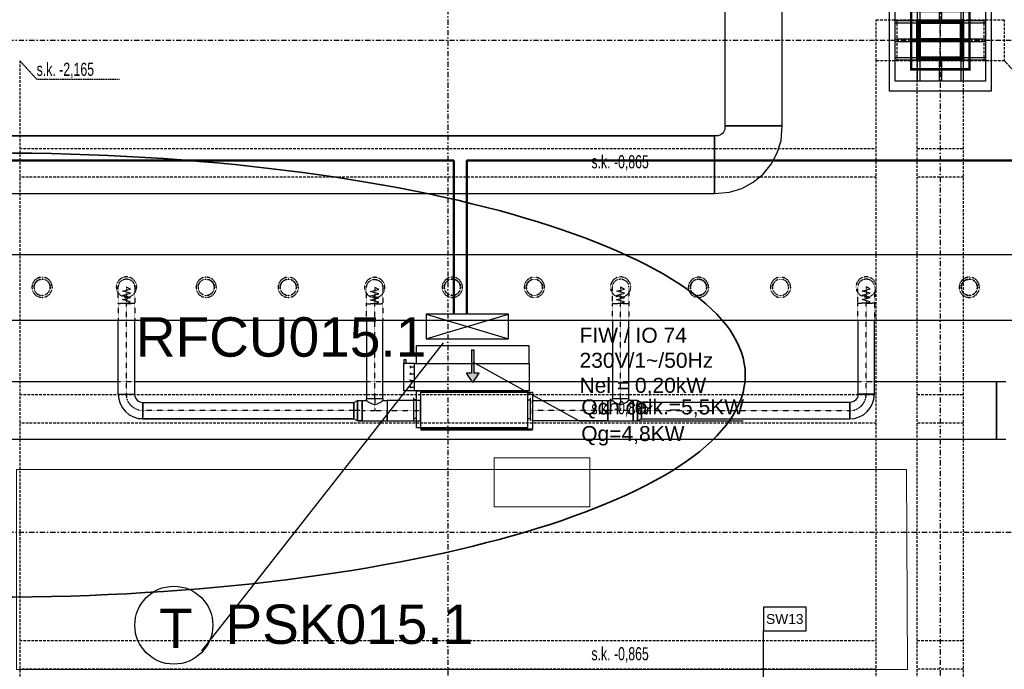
# Model space of a CAD drawing. Header units: centimetres. Extents: x -10729 to 144862, y -4437 to 43656.
# Tile 30 of 148: x 8738 to 9938, y 5433 to 6225. Entities that reach past the tile are written whole.
import ezdxf

# ---------------------------------------------------------------- set-up
doc = ezdxf.new("R2010")
doc.units = ezdxf.units.CM
doc.header["$LTSCALE"] = 0.1
for name, pattern in [('CADVENT_CENTERLINE', [9.9, 7.4, -1, 0.5, -1]), ('CADVENT_HIDDEN', [0.8, 0.25, -0.55]), ('Kondygnacja  -0_5$0$HIDDEN', [9.525, 6.35, -3.175]), ('Kondygnacja  -0_5$0$HIDDEN2', [4.7625, 3.175, -1.5875]), ('Osie rzutów$0$DASHDOT2', [12.7, 6.35, -3.175, 0, -3.175])]:
    doc.linetypes.add(name, pattern=pattern)
for name, color, linetype, lineweight in [('AU Odnośnik', 131, 'Continuous', 25), ('AU Osprzęt Siemens', 5, 'Continuous', 30), ('AU Sieć LON', 1, 'Continuous', 50), ('AU Strefa obsługiwana', 90, 'Continuous', 35), ('bgde_tekst', 7, 'Continuous', 20), ('bgde_urządzenia', 3, 'Continuous', 30), ('Kondygnacja  -0_5$0$ARCH_WIDOK', 8, 'Continuous', 13)]:
    doc.layers.add(name, color=color, linetype=linetype, lineweight=lineweight)
for name, color, linetype in [('AU Szafki Klimakonwektorów', 183, 'Continuous'), ('bgde-nawiewCEN', 7, 'Continuous'), ('bgde-nawiewEXP', 1, 'Continuous'), ('bgde-nawiewHIDDEN', 1, 'Continuous'), ('bgde_opis urządzen', 6, 'Continuous'), ('Kondygnacja  -0_5$0$ARCH_INFO_OPISY_PRZEGRODY', 8, 'Continuous'), ('Kondygnacja  -0_5$0$ARCH_KONSTR_POWYŻEJ RZUTU', 8, 'Kondygnacja  -0_5$0$HIDDEN'), ('Kondygnacja  -0_5$0$ARCH_KONSTR_POWYŻEJ RZUTU_IST', 8, 'Kondygnacja  -0_5$0$HIDDEN2'), ('Kondygnacja  -0_5$0$ARCH_OKŁADZINA', 8, 'Continuous'), ('Kondygnacja  -0_5$0$ARCH_SŁUPY', 8, 'Continuous'), ('Osie rzutów$0$ARCH_INFO_OSIE_IST', 8, 'Osie rzutów$0$DASHDOT2'), ('Osie rzutów$0$ARCH_INFO_OSIE_OPISY_IST', 8, 'Continuous')]:
    doc.layers.add(name, color=color, linetype=linetype)
doc.layers.add('Kondygnacja  -0_5$0$ARCH_KONSTRUKCJA_NIEWIDOCZNA', color=8, linetype='Continuous', plot=False)
doc.styles.add('Arial', font='ARIAL.TTF')
doc.styles.add('Kondygnacja  -0_5$0$Arial', font='ARIAL.TTF')
doc.styles.add('Kondygnacja  -0_5$0$BIKTS', font='bikromsw.shx', dxfattribs={"width": 0.8})
pattern_1 = [(45, (-1133.3117, -3177.9858), (-0.6735192, 0.6735192), [])]

# ---------------------------------------------------------------- blocks, each defined once
blk = doc.blocks.new('Osie rzutów')
at = {"layer": 'Osie rzutów$0$ARCH_INFO_OSIE_IST', "ltscale": 10}
for p, q in [((9260, 12510), (9260, 4623.26)), ((9860, 12510), (9860, 4623.26)), ((9860, 6170), (9860, 6230)), ((4436.04, 6200), (15156.54, 6200)), ((9890, 6200), (9830, 6200)), ((4436.04, 5600), (15156.54, 5600))]:
    blk.add_line(p, q, dxfattribs=at)
blk = doc.blocks.new('Kondygnacja  -0_5$0$słup_kwadrat')
at = {"layer": 'Kondygnacja  -0_5$0$ARCH_SŁUPY', "lineweight": 40}
h = blk.add_hatch(dxfattribs=at)
h.set_pattern_fill('ANSI31', color=256, scale=0.3, style=0)
h.set_pattern_definition(pattern_1)
h.paths.add_polyline_path([(36, 34), (39, 34), (39, 84), (36, 84)])
h = blk.add_hatch(dxfattribs=at)
h.set_pattern_fill('ANSI31', color=256, scale=0.3, style=0)
h.set_pattern_definition(pattern_1)
h.paths.add_polyline_path([(89, 80), (89, 83), (39, 83), (39, 80)])
h = blk.add_hatch(dxfattribs=at)
h.set_pattern_fill('ANSI31', color=256, scale=0.3, style=0)
h.set_pattern_definition(pattern_1)
h.paths.add_polyline_path([(89, 34), (92, 34), (92, 84), (89, 84)])
h = blk.add_hatch(dxfattribs=at)
h.set_pattern_fill('ANSI31', color=256, scale=0.3, style=0)
h.set_pattern_definition(pattern_1)
h.paths.add_polyline_path([(89, 57.5), (89, 60.5), (39, 60.5), (39, 57.5)])
h = blk.add_hatch(dxfattribs=at)
h.set_pattern_fill('ANSI31', color=256, scale=0.3, style=0)
h.set_pattern_definition(pattern_1)
h.paths.add_polyline_path([(89, 35), (89, 38), (39, 38), (39, 35)])
at = {"layer": 'Kondygnacja  -0_5$0$ARCH_KONSTRUKCJA_NIEWIDOCZNA'}
blk.add_lwpolyline([(119, 109), (119, 9), (9, 9), (9, 109)], close=True, dxfattribs=at)
for points in [[(36, 109), (36, 84)], [(39, 109), (39, 84)], [(62.5, 109), (62.5, 83)], [(65.5, 109), (65.5, 83)], [(89, 109), (89, 84)], [(92, 109), (92, 84)], [(9, 83), (36, 83)], [(9, 80), (36, 80)], [(92, 83), (119, 83)], [(92, 80), (119, 80)], [(9, 60.5), (36, 60.5)], [(92, 60.5), (119, 60.5)], [(9, 57.5), (36, 57.5)], [(92, 57.5), (119, 57.5)], [(9, 38), (36, 38)], [(92, 38), (119, 38)], [(9, 35), (36, 35)], [(36, 34), (36, 9)], [(39, 34), (39, 9)], [(62.5, 35), (62.5, 9)], [(65.5, 35), (65.5, 9)], [(89, 34), (89, 9)], [(92, 35), (119, 35)], [(92, 34), (92, 9)]]:
    blk.add_lwpolyline(points, dxfattribs=at)
at = {"layer": 'Kondygnacja  -0_5$0$ARCH_OKŁADZINA'}
blk.add_lwpolyline([(2, 121), (126, 121), (126, -3), (2, -3)], close=True, dxfattribs=at)
at = {"layer": 'Kondygnacja  -0_5$0$ARCH_SŁUPY', "lineweight": 40}
for p, q in [((39, 60.5), (89, 60.5)), ((89, 57.5), (39, 57.5))]:
    blk.add_line(p, q, dxfattribs=at)
at = {"layer": 'Kondygnacja  -0_5$0$ARCH_SŁUPY', "lineweight": 50, "const_width": 3}
blk.add_lwpolyline([(28.5, 94.5), (99.5, 94.5), (99.5, 23.5), (28.5, 23.5)], close=True, dxfattribs=at)
at = {"layer": 'Kondygnacja  -0_5$0$ARCH_SŁUPY', "lineweight": 40}
for points in [[(36, 84), (39, 84), (39, 34), (36, 34)], [(89, 84), (92, 84), (92, 34), (89, 34)]]:
    blk.add_lwpolyline(points, close=True, dxfattribs=at)
for points in [[(89, 83), (39, 83)], [(39, 80), (89, 80)], [(89, 38), (39, 38)], [(39, 35), (89, 35)]]:
    blk.add_lwpolyline(points, dxfattribs=at)
blk = doc.blocks.new('Kondygnacja  -0_5$0$konstrukcja istniejąca -0.5')
at = {"layer": 'Kondygnacja  -0_5$0$ARCH_KONSTR_POWYŻEJ RZUTU_IST', "ltscale": 10}
for points in [[(9938, 6175), (9782, 6175), (9782, 6225), (9938, 6225), (9938, 6175)], [(8738, 6175), (8738, 5025)], [(9782, 5025), (9782, 6175)], [(9832, 5025), (9832, 6175)], [(9888, 6175), (9888, 5025)], [(8738, 6067.9), (9782, 6067.9)], [(9832, 6067.9), (9888, 6067.9)], [(9782, 6032.9), (8738, 6032.9)], [(9888, 6032.9), (9832, 6032.9)], [(8738, 5767.9), (9782, 5767.9)], [(9832, 5767.9), (9888, 5767.9)], [(9782, 5732.9), (8738, 5732.9)], [(9888, 5732.9), (9832, 5732.9)], [(8738, 5467.9), (9782, 5467.9)], [(9832, 5467.9), (9888, 5467.9)], [(9782, 5432.9), (8738, 5432.9)], [(9888, 5432.9), (9832, 5432.9)]]:
    blk.add_lwpolyline(points, dxfattribs=at)
at = {"layer": 'Kondygnacja  -0_5$0$ARCH_KONSTR_POWYŻEJ RZUTU_IST', "ltscale": 10, "elevation": 0}
for points in [[(9807, 6225), (9807, 6175)], [(9913, 6225), (9913, 6175)]]:
    blk.add_lwpolyline(points, dxfattribs=at)
at = {"layer": 'Kondygnacja  -0_5$0$ARCH_KONSTR_POWYŻEJ RZUTU_IST'}
for points in [[(8738, 6175), (8758.7, 6152.5), (8859.8, 6152.5)], [(9938, 6175), (9958.7, 6152.5), (10059.8, 6152.5)]]:
    blk.add_lwpolyline(points, dxfattribs=at)
at = {"layer": 'Kondygnacja  -0_5$0$ARCH_KONSTR_POWYŻEJ RZUTU_IST', "style": 'Kondygnacja  -0_5$0$BIKTS', "width": 0.7}
for s, p in [('s.k. -2,165', (8758.7, 6156.5)), ('s.k. -0,865', (9434.8, 6043.7)), ('s.k. -0,865', (9434.8, 5743.7)), ('s.k. -0,865', (9434.8, 5443.7))]:
    blk.add_text(s, height=16, dxfattribs=at).set_placement(p)

msp = doc.modelspace()

# ---------------------------------------------------------------- hatches: boundary and pattern name
at = {"layer": 'bgde_urządzenia'}
h = msp.add_hatch(color=256, dxfattribs=at)
h.paths.add_polyline_path([(9288.6, 5805.539), (9291.6, 5805.539), (9291.6, 5793.873), (9297.79, 5793.873), (9290.1, 5782.445), (9282.41, 5793.873), (9288.6, 5793.873)])
h.paths.add_polyline_path([(9288.6, 5822.206), (9291.6, 5822.206), (9291.6, 5805.539), (9288.6, 5805.539)])

# ---------------------------------------------------------------- linework, layer by layer
at = {"layer": 'AU Odnośnik'}
msp.add_line((8959.81, 5455.253), (9254.534, 5830.683), dxfattribs=at)
at = {"layer": 'AU Osprzęt Siemens'}
msp.add_circle((8925.878, 5486.512), 47.533, dxfattribs=at)
at = {"layer": 'AU Sieć LON', "color": 1}
for p, q in [((8405.775, 6053.456), (9267.243, 6053.456)), ((9267.243, 5866.394), (9267.243, 6053.456)), ((9283.147, 5866.394), (9283.147, 6053.456)), ((9283.147, 6053.456), (10473.792, 6053.456))]:
    msp.add_line(p, q, dxfattribs=at)
at = {"layer": 'AU Strefa obsługiwana'}
msp.add_ellipse((8706.253, 5791.584), major_axis=(-916.083, 0), ratio=0.29568134, start_param=-6.283185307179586, end_param=0, dxfattribs=at)
at = {"layer": 'AU Szafki Klimakonwektorów'}
for p, q in [((9333.589, 5865.875), (9233.589, 5865.875)), ((9233.589, 5865.875), (9233.589, 5835.875)), ((9233.589, 5835.875), (9333.589, 5865.875)), ((9233.589, 5865.875), (9333.589, 5835.875)), ((9333.589, 5865.875), (9233.589, 5865.875)), ((9233.589, 5865.875), (9233.589, 5835.875)), ((9233.589, 5835.875), (9333.589, 5865.875)), ((9233.589, 5865.875), (9333.589, 5835.875)), ((9333.589, 5835.875), (9333.589, 5865.875)), ((9333.589, 5835.875), (9333.589, 5865.875)), ((9233.589, 5835.875), (9333.589, 5835.875)), ((9233.589, 5835.875), (9333.589, 5835.875))]:
    msp.add_line(p, q, dxfattribs=at)
at = {"layer": 'bgde-nawiewCEN', "linetype": 'CADVENT_CENTERLINE', "ltscale": 0.06}
for p, q in [((8868.159, 5898.964), (8868.159, 5898.916)), ((8868.159, 5898.916), (8868.159, 5898.804)), ((8868.159, 5898.804), (8868.159, 5898.584)), ((8868.159, 5898.584), (8868.159, 5898.223)), ((8868.159, 5898.223), (8868.159, 5897.684)), ((8868.159, 5897.684), (8868.159, 5896.931)), ((8868.159, 5896.931), (8868.159, 5895.93)), ((8868.159, 5895.93), (8868.159, 5894.644)), ((8868.159, 5894.644), (8868.159, 5893.038)), ((8868.159, 5893.038), (8868.159, 5891.076)), ((9170.652, 5898.365), (9170.652, 5898.318)), ((9170.652, 5898.318), (9170.652, 5898.205)), ((9170.652, 5898.205), (9170.652, 5897.986)), ((9170.652, 5897.986), (9170.652, 5897.625)), ((9170.652, 5897.625), (9170.652, 5897.085)), ((9170.652, 5897.085), (9170.652, 5896.333)), ((9170.652, 5896.333), (9170.652, 5895.331)), ((9170.652, 5895.331), (9170.652, 5894.045)), ((9170.652, 5894.045), (9170.652, 5892.44)), ((9170.652, 5892.44), (9170.652, 5890.478)), ((9470.286, 5898.898), (9470.286, 5898.851)), ((9470.286, 5898.851), (9470.286, 5898.738)), ((9470.286, 5898.738), (9470.286, 5898.519)), ((9470.286, 5898.519), (9470.286, 5898.157)), ((9470.286, 5898.157), (9470.286, 5897.618)), ((9470.286, 5897.618), (9470.286, 5896.866)), ((9470.286, 5896.866), (9470.286, 5895.864)), ((9470.286, 5895.864), (9470.286, 5894.578)), ((9470.286, 5894.578), (9470.286, 5892.972)), ((9470.286, 5892.972), (9470.286, 5891.011)), ((9769.654, 5899.076), (9769.654, 5899.028)), ((9769.654, 5899.028), (9769.654, 5898.916)), ((9769.654, 5898.916), (9769.654, 5898.697)), ((9769.654, 5898.697), (9769.654, 5898.335)), ((9769.654, 5898.335), (9769.654, 5897.796)), ((9769.654, 5897.796), (9769.654, 5897.043)), ((9769.654, 5897.043), (9769.654, 5896.042)), ((9769.654, 5896.042), (9769.654, 5894.756)), ((9769.654, 5894.756), (9769.654, 5893.15)), ((9769.654, 5893.15), (9769.654, 5891.188)), ((8868.159, 5891.076), (8868.159, 5888.724)), ((8868.159, 5888.724), (8868.159, 5885.944)), ((8868.159, 5885.944), (8868.159, 5880.833)), ((8868.159, 5880.833), (8868.159, 5878.964)), ((9170.652, 5890.478), (9170.652, 5888.125)), ((9170.652, 5888.125), (9170.652, 5885.346)), ((9170.652, 5885.346), (9170.652, 5880.235)), ((9170.652, 5880.235), (9170.652, 5878.365)), ((9470.286, 5891.011), (9470.286, 5888.658)), ((9470.286, 5888.658), (9470.286, 5885.879)), ((9470.286, 5885.879), (9470.286, 5880.768)), ((9470.286, 5880.768), (9470.286, 5878.898)), ((9769.654, 5891.188), (9769.654, 5888.836)), ((9769.654, 5888.836), (9769.654, 5886.057)), ((9769.654, 5886.057), (9769.654, 5880.946)), ((9769.654, 5880.946), (9769.654, 5879.076)), ((8868.159, 5768.192), (8868.159, 5878.964)), ((9170.652, 5763.192), (9170.652, 5878.365)), ((9470.286, 5763.192), (9470.286, 5878.898)), ((9769.654, 5768.192), (9769.654, 5879.076)), ((9170.652, 5763.192), (9170.652, 5748.192)), ((9470.286, 5763.192), (9470.286, 5748.192)), ((9145.052, 5748.192), (8888.159, 5748.192)), ((9155.352, 5748.192), (9145.052, 5748.192)), ((9155.352, 5748.192), (9170.652, 5748.192)), ((9170.652, 5748.192), (9185.952, 5748.192)), ((9185.952, 5748.192), (9226.59, 5748.192)), ((9226.99, 5748.192), (9226.59, 5748.192)), ((9362.99, 5748.192), (9363.39, 5748.192)), ((9454.986, 5748.192), (9363.39, 5748.192)), ((9470.286, 5748.192), (9454.986, 5748.192)), ((9485.586, 5748.192), (9470.286, 5748.192)), ((9485.586, 5748.192), (9495.886, 5748.192)), ((9495.886, 5748.192), (9749.654, 5748.192))]:
    msp.add_line(p, q, dxfattribs=at)
at = {"layer": 'bgde-nawiewCEN', "linetype": 'CADVENT_CENTERLINE', "ltscale": 0.06, "extrusion": (0, 0, -1)}
msp.add_arc((-8888.159, 5768.192), 20, 270, 0, dxfattribs=at)
at = {"layer": 'bgde-nawiewCEN', "linetype": 'CADVENT_CENTERLINE', "ltscale": 0.06}
msp.add_arc((9749.654, 5768.192), 20, 270, 0, dxfattribs=at)
at = {"layer": 'bgde-nawiewEXP', "linetype": 'Continuous'}
for points in [[(9584.963, 6326.818), (9587.463, 6326.818), (9591.289, 6326.056), (9594.534, 6323.889), (9596.701, 6320.644), (9597.463, 6316.818), (9597.463, 6095.707), (9667.463, 6095.707), (9667.463, 6314.318), (9597.463, 6314.318), (9667.463, 6314.318), (9667.463, 6316.818), (9668.224, 6320.644), (9670.392, 6323.889), (9673.636, 6326.056), (9677.463, 6326.818), (9954.643, 6326.818), (9954.643, 6371.818), (9970.034, 6371.818)], [(6726.598, 6083.207), (9584.963, 6083.207), (9584.963, 6013.207), (9603.07, 6014.745), (9618.078, 6019.297), (9631.909, 6026.69), (9644.032, 6036.639), (9653.981, 6048.762), (9661.373, 6062.593), (9665.926, 6077.601), (9667.463, 6095.707), (9597.463, 6095.708), (9597.271, 6091.257), (9596.702, 6089.381), (9595.778, 6087.652), (9594.534, 6086.137), (9593.019, 6084.893), (9591.29, 6083.969), (9589.414, 6083.4), (9584.963, 6083.207)], [(6726.598, 6013.207), (9584.963, 6013.207), (9584.963, 6083.207), (6726.598, 6083.207)], [(6659.098, 5938.602), (10901.823, 5938.602), (10901.823, 5858.602), (10902.823, 5858.602), (10902.823, 5938.602), (10901.823, 5938.602), (10901.823, 5858.602)], [(6659.098, 5858.602), (10901.823, 5858.602)], [(8858.159, 5768.192), (8878.159, 5768.192), (8878.159, 5858.602)], [(8858.159, 5768.192), (8858.159, 5858.602)], [(9160.652, 5858.602), (9160.652, 5763.192), (9180.652, 5763.192), (9180.652, 5858.602)], [(9460.286, 5858.602), (9460.286, 5763.192), (9480.286, 5763.192), (9480.286, 5858.602)], [(9759.654, 5858.602), (9759.654, 5768.192), (9779.654, 5768.192), (9779.654, 5858.602)], [(8480.766, 5783.582), (8858.159, 5783.582)], [(8878.159, 5783.582), (9160.652, 5783.582)], [(9180.652, 5783.582), (9460.286, 5783.582)], [(9480.286, 5783.582), (9759.654, 5783.582)], [(9779.654, 5783.582), (9928.377, 5783.582), (9928.377, 5713.582), (9928.377, 5783.582), (9939.716, 5783.582)], [(8858.159, 5768.192), (8858.735, 5762.339), (8860.442, 5756.712), (8863.215, 5751.525), (8866.945, 5746.979), (8871.492, 5743.248), (8876.678, 5740.476), (8882.306, 5738.769), (8888.159, 5738.192)], [(8858.159, 5768.192), (8878.159, 5768.192), (8878.351, 5766.241), (8878.92, 5764.365), (8879.844, 5762.636), (8881.088, 5761.121), (8882.603, 5759.877), (8884.332, 5758.953), (8886.208, 5758.384), (8888.159, 5758.192), (8888.159, 5748.192)], [(8888.159, 5738.192), (9145.052, 5738.192), (9145.052, 5758.192), (9149.868, 5760.692), (9149.868, 5735.692), (9145.052, 5738.192)], [(9149.868, 5735.692), (9149.868, 5760.692), (9155.352, 5760.692), (9155.352, 5739.353)], [(9155.352, 5735.692), (9155.352, 5760.692), (9160.652, 5760.692), (9160.652, 5763.192), (9180.652, 5763.192), (9180.652, 5760.692), (9179.891, 5759.931), (9179.252, 5759.741), (9177.723, 5758.212), (9175.078, 5757.031), (9174.479, 5756.432), (9170.652, 5755.293), (9166.825, 5756.432), (9166.227, 5757.031), (9163.581, 5758.212), (9162.053, 5759.741), (9161.413, 5759.931), (9160.652, 5760.692)], [(9180.652, 5760.692), (9185.952, 5760.692), (9185.952, 5743.409)], [(9185.952, 5735.692), (9226.59, 5735.692), (9226.59, 5760.692), (9185.952, 5760.692), (9185.952, 5736.644)], [(9226.59, 5735.692), (9226.59, 5760.692), (9226.99, 5760.692)], [(9362.99, 5735.692), (9363.39, 5735.692), (9363.39, 5760.692), (9362.99, 5760.692)], [(9454.986, 5735.692), (9454.986, 5760.692), (9460.286, 5760.692), (9460.286, 5763.192), (9480.286, 5763.192), (9480.286, 5760.692), (9479.524, 5759.931), (9478.885, 5759.741), (9477.357, 5758.212), (9474.711, 5757.031), (9474.112, 5756.432), (9470.286, 5755.293), (9466.459, 5756.432), (9465.86, 5757.031), (9463.215, 5758.212), (9461.686, 5759.741), (9461.047, 5759.931), (9460.286, 5760.692)], [(9454.986, 5735.692), (9485.586, 5735.692), (9485.586, 5760.692), (9480.286, 5760.692)], [(8888.159, 5748.192), (8888.159, 5752.019)], [(8888.159, 5744.365), (8888.159, 5748.192)], [(8888.159, 5748.192), (8888.159, 5744.365)], [(9185.952, 5743.409), (9185.952, 5748.192)], [(8888.159, 5738.192), (8882.306, 5738.769)], [(8888.159, 5744.365), (8888.159, 5741.121)], [(8888.159, 5741.121), (8888.159, 5744.365)], [(8888.159, 5738.953), (8888.159, 5741.121)], [(8888.159, 5738.953), (8888.159, 5738.192)], [(8888.159, 5738.192), (8888.159, 5738.953)], [(9155.352, 5739.353), (9155.352, 5743.409)], [(9155.352, 5736.644), (9155.352, 5739.353)], [(9155.352, 5739.353), (9155.352, 5736.644)], [(9155.352, 5736.644), (9155.352, 5735.692), (9185.952, 5735.692), (9185.952, 5736.644)], [(9155.352, 5735.692), (9155.352, 5736.644)], [(9185.952, 5739.353), (9185.952, 5743.409)], [(9185.952, 5743.409), (9185.952, 5739.353)], [(9185.952, 5739.353), (9185.952, 5736.644)], [(9185.952, 5736.644), (9185.952, 5739.353)], [(9185.952, 5735.692), (9185.952, 5736.644)], [(9185.952, 5736.644), (9185.952, 5735.692)], [(9185.952, 5736.644), (9185.952, 5735.692)], [(9149.868, 5735.692), (9155.352, 5735.692)], [(9155.352, 5735.692), (9149.868, 5735.692)], [(9226.59, 5735.692), (9226.99, 5735.692)], [(7308.883, 5713.582), (9939.716, 5713.582)]]:
    msp.add_lwpolyline(points, dxfattribs=at)
for points in [[(9226.99, 5724.692), (9362.99, 5724.692), (9362.99, 5725.692), (9226.99, 5725.692), (9226.99, 5770.692), (9362.99, 5770.692), (9362.99, 5725.692), (9226.99, 5725.692)], [(9363.39, 5735.692), (9363.39, 5760.692), (9454.986, 5760.692), (9454.986, 5735.692)], [(9485.586, 5735.692), (9491.07, 5735.692), (9491.07, 5760.692), (9485.586, 5760.692), (9485.586, 5736.644)], [(9491.07, 5735.692), (9495.886, 5738.192), (9495.886, 5758.192), (9491.07, 5760.692), (9491.07, 5736.644)], [(9749.654, 5738.192), (9755.507, 5738.769), (9761.135, 5740.476), (9766.321, 5743.248), (9770.867, 5746.979), (9774.598, 5751.525), (9777.371, 5756.712), (9779.078, 5762.339), (9779.654, 5768.192), (9759.654, 5768.192), (9759.462, 5766.241), (9758.893, 5764.365), (9757.969, 5762.636), (9756.725, 5761.121), (9755.21, 5759.877), (9753.481, 5758.953), (9751.605, 5758.384), (9749.654, 5758.192), (9749.654, 5738.953)], [(8888.159, 5738.192), (8888.159, 5758.192), (9145.052, 5758.192), (9145.052, 5738.192)], [(9495.886, 5738.192), (9749.654, 5738.192), (9749.654, 5758.192), (9495.886, 5758.192), (9495.886, 5738.953)]]:
    msp.add_lwpolyline(points, close=True, dxfattribs=at)
at = {"layer": 'bgde-nawiewHIDDEN', "linetype": 'CADVENT_HIDDEN'}
for points in [[(8752.828, 5898.602), (8753.779, 5893.819), (8756.489, 5889.763), (8760.544, 5887.054), (8765.328, 5886.102), (8770.111, 5887.054), (8774.167, 5889.763), (8776.876, 5893.819), (8777.828, 5898.602), (8776.876, 5903.386), (8774.167, 5907.441), (8770.111, 5910.151), (8765.328, 5911.102), (8760.544, 5910.151), (8756.489, 5907.441), (8753.779, 5903.386)], [(8752.828, 5898.602), (8753.779, 5893.819), (8756.489, 5889.763), (8760.544, 5887.054), (8765.328, 5886.102), (8770.111, 5887.054), (8774.167, 5889.763), (8776.876, 5893.819), (8777.828, 5898.602), (8776.876, 5903.386), (8774.167, 5907.441), (8770.111, 5910.151), (8765.328, 5911.102), (8760.544, 5910.151), (8756.489, 5907.441), (8753.779, 5903.386)], [(8755.328, 5898.602), (8756.089, 5894.775), (8758.257, 5891.531), (8761.501, 5889.363), (8765.328, 5888.602), (8769.155, 5889.363), (8772.399, 5891.531), (8774.567, 5894.775), (8775.328, 5898.602), (8774.567, 5902.429), (8772.399, 5905.673), (8769.155, 5907.841), (8765.328, 5908.602), (8761.501, 5907.841), (8758.257, 5905.673), (8756.089, 5902.429)], [(8855.659, 5898.964), (8856.61, 5894.18), (8859.32, 5890.125), (8863.375, 5887.415), (8868.159, 5886.464), (8872.942, 5887.415), (8876.998, 5890.125), (8879.707, 5894.18), (8880.659, 5898.964), (8879.707, 5903.747), (8876.998, 5907.802), (8872.942, 5910.512), (8868.159, 5911.464), (8863.375, 5910.512), (8859.32, 5907.802), (8856.61, 5903.747)], [(8855.659, 5898.964), (8856.61, 5894.18), (8859.32, 5890.125), (8863.375, 5887.415), (8868.159, 5886.464), (8872.942, 5887.415), (8876.998, 5890.125), (8879.707, 5894.18), (8880.659, 5898.964), (8879.707, 5903.747), (8876.998, 5907.802), (8872.942, 5910.512), (8868.159, 5911.464), (8863.375, 5910.512), (8859.32, 5907.802), (8856.61, 5903.747)], [(8858.159, 5897.684), (8858.159, 5898.964), (8858.92, 5902.79), (8861.088, 5906.035), (8864.332, 5908.202), (8868.159, 5908.964), (8871.986, 5908.202), (8875.23, 5906.035), (8877.397, 5902.79), (8878.159, 5898.964), (8878.159, 5878.964), (8858.159, 5878.964), (8858.159, 5896.931)], [(8952.828, 5898.602), (8953.779, 5893.819), (8956.489, 5889.763), (8960.544, 5887.054), (8965.328, 5886.102), (8970.111, 5887.054), (8974.167, 5889.763), (8976.876, 5893.819), (8977.828, 5898.602), (8976.876, 5903.386), (8974.167, 5907.441), (8970.111, 5910.151), (8965.328, 5911.102), (8960.544, 5910.151), (8956.489, 5907.441), (8953.779, 5903.386)], [(8952.828, 5898.602), (8953.779, 5893.819), (8956.489, 5889.763), (8960.544, 5887.054), (8965.328, 5886.102), (8970.111, 5887.054), (8974.167, 5889.763), (8976.876, 5893.819), (8977.828, 5898.602), (8976.876, 5903.386), (8974.167, 5907.441), (8970.111, 5910.151), (8965.328, 5911.102), (8960.544, 5910.151), (8956.489, 5907.441), (8953.779, 5903.386)], [(9052.828, 5898.602), (9053.779, 5893.819), (9056.489, 5889.763), (9060.544, 5887.054), (9065.328, 5886.102), (9070.111, 5887.054), (9074.167, 5889.763), (9076.876, 5893.819), (9077.828, 5898.602), (9076.876, 5903.386), (9074.167, 5907.441), (9070.111, 5910.151), (9065.328, 5911.102), (9060.544, 5910.151), (9056.489, 5907.441), (9053.779, 5903.386)], [(9052.828, 5898.602), (9053.779, 5893.819), (9056.489, 5889.763), (9060.544, 5887.054), (9065.328, 5886.102), (9070.111, 5887.054), (9074.167, 5889.763), (9076.876, 5893.819), (9077.828, 5898.602), (9076.876, 5903.386), (9074.167, 5907.441), (9070.111, 5910.151), (9065.328, 5911.102), (9060.544, 5910.151), (9056.489, 5907.441), (9053.779, 5903.386)], [(9055.328, 5898.602), (9056.089, 5894.775), (9058.257, 5891.531), (9061.501, 5889.363), (9065.328, 5888.602), (9069.155, 5889.363), (9072.399, 5891.531), (9074.567, 5894.775), (9075.328, 5898.602), (9074.567, 5902.429), (9072.399, 5905.673), (9069.155, 5907.841), (9065.328, 5908.602), (9061.501, 5907.841), (9058.257, 5905.673), (9056.089, 5902.429)], [(9055.328, 5898.602), (9056.089, 5902.429), (9058.257, 5905.673), (9061.501, 5907.841), (9065.328, 5908.602), (9069.155, 5907.841), (9072.399, 5905.673), (9074.567, 5902.429), (9075.328, 5898.602), (9074.567, 5894.775), (9072.399, 5891.531), (9069.155, 5889.363), (9065.328, 5888.602), (9061.501, 5889.363), (9058.257, 5891.531), (9056.089, 5894.775)], [(9158.152, 5898.365), (9159.104, 5893.582), (9161.813, 5889.527), (9165.869, 5886.817), (9170.652, 5885.865), (9175.436, 5886.817), (9179.491, 5889.527), (9182.201, 5893.582), (9183.152, 5898.365), (9182.201, 5903.149), (9179.491, 5907.204), (9175.436, 5909.914), (9170.652, 5910.865), (9165.869, 5909.914), (9161.813, 5907.204), (9159.104, 5903.149)], [(9158.152, 5898.365), (9159.104, 5893.582), (9161.813, 5889.527), (9165.869, 5886.817), (9170.652, 5885.865), (9175.436, 5886.817), (9179.491, 5889.527), (9182.201, 5893.582), (9183.152, 5898.365), (9182.201, 5903.149), (9179.491, 5907.204), (9175.436, 5909.914), (9170.652, 5910.865), (9165.869, 5909.914), (9161.813, 5907.204), (9159.104, 5903.149)], [(9160.652, 5878.365), (9160.652, 5898.365), (9161.413, 5902.192), (9163.581, 5905.437), (9166.825, 5907.604), (9170.652, 5908.365), (9174.479, 5907.604), (9177.723, 5905.437), (9179.891, 5902.192), (9180.652, 5898.365), (9180.652, 5878.365), (9161.413, 5878.365)], [(9252.828, 5898.602), (9253.779, 5893.819), (9256.489, 5889.763), (9260.544, 5887.054), (9265.328, 5886.102), (9270.111, 5887.054), (9274.167, 5889.763), (9276.876, 5893.819), (9277.828, 5898.602), (9276.876, 5903.386), (9274.167, 5907.441), (9270.111, 5910.151), (9265.328, 5911.102), (9260.544, 5910.151), (9256.489, 5907.441), (9253.779, 5903.386)], [(9252.828, 5898.602), (9253.779, 5893.819), (9256.489, 5889.763), (9260.544, 5887.054), (9265.328, 5886.102), (9270.111, 5887.054), (9274.167, 5889.763), (9276.876, 5893.819), (9277.828, 5898.602), (9276.876, 5903.386), (9274.167, 5907.441), (9270.111, 5910.151), (9265.328, 5911.102), (9260.544, 5910.151), (9256.489, 5907.441), (9253.779, 5903.386)], [(9255.328, 5898.602), (9256.089, 5894.775), (9258.257, 5891.531), (9261.501, 5889.363), (9265.328, 5888.602), (9269.155, 5889.363), (9272.399, 5891.531), (9274.567, 5894.775), (9275.328, 5898.602), (9274.567, 5902.429), (9272.399, 5905.673), (9269.155, 5907.841), (9265.328, 5908.602), (9261.501, 5907.841), (9258.257, 5905.673), (9256.089, 5902.429)], [(9255.328, 5898.602), (9256.089, 5902.429), (9258.257, 5905.673), (9261.501, 5907.841), (9265.328, 5908.602), (9269.155, 5907.841), (9272.399, 5905.673), (9274.567, 5902.429), (9275.328, 5898.602), (9274.567, 5894.775), (9272.399, 5891.531), (9269.155, 5889.363), (9265.328, 5888.602), (9261.501, 5889.363), (9258.257, 5891.531), (9256.089, 5894.775)], [(9352.828, 5898.602), (9353.779, 5893.819), (9356.489, 5889.763), (9360.544, 5887.054), (9365.328, 5886.102), (9370.111, 5887.054), (9374.167, 5889.763), (9376.876, 5893.819), (9377.828, 5898.602), (9376.876, 5903.386), (9374.167, 5907.441), (9370.111, 5910.151), (9365.328, 5911.102), (9360.544, 5910.151), (9356.489, 5907.441), (9353.779, 5903.386)], [(9352.828, 5898.602), (9353.779, 5893.819), (9356.489, 5889.763), (9360.544, 5887.054), (9365.328, 5886.102), (9370.111, 5887.054), (9374.167, 5889.763), (9376.876, 5893.819), (9377.828, 5898.602), (9376.876, 5903.386), (9374.167, 5907.441), (9370.111, 5910.151), (9365.328, 5911.102), (9360.544, 5910.151), (9356.489, 5907.441), (9353.779, 5903.386)], [(9355.328, 5898.602), (9356.089, 5894.775), (9358.257, 5891.531), (9361.501, 5889.363), (9365.328, 5888.602), (9369.155, 5889.363), (9372.399, 5891.531), (9374.567, 5894.775), (9375.328, 5898.602), (9374.567, 5902.429), (9372.399, 5905.673), (9369.155, 5907.841), (9365.328, 5908.602), (9361.501, 5907.841), (9358.257, 5905.673), (9356.089, 5902.429)], [(9355.328, 5898.602), (9356.089, 5902.429), (9358.257, 5905.673), (9361.501, 5907.841), (9365.328, 5908.602), (9369.155, 5907.841), (9372.399, 5905.673), (9374.567, 5902.429), (9375.328, 5898.602), (9374.567, 5894.775), (9372.399, 5891.531), (9369.155, 5889.363), (9365.328, 5888.602), (9361.501, 5889.363), (9358.257, 5891.531), (9356.089, 5894.775)], [(9457.786, 5898.898), (9458.737, 5894.115), (9461.447, 5890.059), (9465.502, 5887.35), (9470.286, 5886.398), (9475.069, 5887.35), (9479.124, 5890.059), (9481.834, 5894.115), (9482.786, 5898.898), (9481.834, 5903.682), (9479.124, 5907.737), (9475.069, 5910.447), (9470.286, 5911.398), (9465.502, 5910.447), (9461.447, 5907.737), (9458.737, 5903.682)], [(9457.786, 5898.898), (9458.737, 5894.115), (9461.447, 5890.059), (9465.502, 5887.35), (9470.286, 5886.398), (9475.069, 5887.35), (9479.124, 5890.059), (9481.834, 5894.115), (9482.786, 5898.898), (9481.834, 5903.682), (9479.124, 5907.737), (9475.069, 5910.447), (9470.286, 5911.398), (9465.502, 5910.447), (9461.447, 5907.737), (9458.737, 5903.682)], [(9460.286, 5878.898), (9460.286, 5898.898), (9461.047, 5902.725), (9463.215, 5905.969), (9466.459, 5908.137), (9470.286, 5908.898), (9474.112, 5908.137), (9477.357, 5905.969), (9479.524, 5902.725), (9480.286, 5898.898), (9480.286, 5878.898), (9461.047, 5878.898)], [(9552.828, 5898.602), (9553.779, 5893.819), (9556.489, 5889.763), (9560.544, 5887.054), (9565.328, 5886.102), (9570.111, 5887.054), (9574.167, 5889.763), (9576.876, 5893.819), (9577.828, 5898.602), (9576.876, 5903.386), (9574.167, 5907.441), (9570.111, 5910.151), (9565.328, 5911.102), (9560.544, 5910.151), (9556.489, 5907.441), (9553.779, 5903.386)], [(9552.828, 5898.602), (9553.779, 5893.819), (9556.489, 5889.763), (9560.544, 5887.054), (9565.328, 5886.102), (9570.111, 5887.054), (9574.167, 5889.763), (9576.876, 5893.819), (9577.828, 5898.602), (9576.876, 5903.386), (9574.167, 5907.441), (9570.111, 5910.151), (9565.328, 5911.102), (9560.544, 5910.151), (9556.489, 5907.441), (9553.779, 5903.386)], [(9555.328, 5898.602), (9556.089, 5894.775), (9558.257, 5891.531), (9561.501, 5889.363), (9565.328, 5888.602), (9569.155, 5889.363), (9572.399, 5891.531), (9574.567, 5894.775), (9575.328, 5898.602), (9574.567, 5902.429), (9572.399, 5905.673), (9569.155, 5907.841), (9565.328, 5908.602), (9561.501, 5907.841), (9558.257, 5905.673), (9556.089, 5902.429)], [(9652.828, 5898.602), (9653.779, 5893.819), (9656.489, 5889.763), (9660.544, 5887.054), (9665.328, 5886.102), (9670.111, 5887.054), (9674.167, 5889.763), (9676.876, 5893.819), (9677.828, 5898.602), (9676.876, 5903.386), (9674.167, 5907.441), (9670.111, 5910.151), (9665.328, 5911.102), (9660.544, 5910.151), (9656.489, 5907.441), (9653.779, 5903.386)], [(9652.828, 5898.602), (9653.779, 5893.819), (9656.489, 5889.763), (9660.544, 5887.054), (9665.328, 5886.102), (9670.111, 5887.054), (9674.167, 5889.763), (9676.876, 5893.819), (9677.828, 5898.602), (9676.876, 5903.386), (9674.167, 5907.441), (9670.111, 5910.151), (9665.328, 5911.102), (9660.544, 5910.151), (9656.489, 5907.441), (9653.779, 5903.386)], [(9655.328, 5898.602), (9656.089, 5894.775), (9658.257, 5891.531), (9661.501, 5889.363), (9665.328, 5888.602), (9669.155, 5889.363), (9672.399, 5891.531), (9674.567, 5894.775), (9675.328, 5898.602), (9674.567, 5902.429), (9672.399, 5905.673), (9669.155, 5907.841), (9665.328, 5908.602), (9661.501, 5907.841), (9658.257, 5905.673), (9656.089, 5902.429)], [(9655.328, 5898.602), (9656.089, 5894.775), (9658.257, 5891.531), (9661.501, 5889.363), (9665.328, 5888.602), (9669.155, 5889.363), (9672.399, 5891.531), (9674.567, 5894.775), (9675.328, 5898.602), (9674.567, 5902.429), (9672.399, 5905.673), (9669.155, 5907.841), (9665.328, 5908.602), (9661.501, 5907.841), (9658.257, 5905.673), (9656.089, 5902.429)], [(9757.154, 5899.076), (9758.106, 5894.292), (9760.815, 5890.237), (9764.871, 5887.527), (9769.654, 5886.576), (9774.438, 5887.527), (9778.493, 5890.237), (9781.203, 5894.292), (9782.154, 5899.076), (9781.203, 5903.859), (9778.493, 5907.915), (9774.438, 5910.624), (9769.654, 5911.576), (9764.871, 5910.624), (9760.815, 5907.915), (9758.106, 5903.859)], [(9757.154, 5899.076), (9758.106, 5894.292), (9760.815, 5890.237), (9764.871, 5887.527), (9769.654, 5886.576), (9774.438, 5887.527), (9778.493, 5890.237), (9781.203, 5894.292), (9782.154, 5899.076), (9781.203, 5903.859), (9778.493, 5907.915), (9774.438, 5910.624), (9769.654, 5911.576), (9764.871, 5910.624), (9760.815, 5907.915), (9758.106, 5903.859)], [(9759.654, 5897.043), (9759.654, 5899.076), (9760.415, 5902.903), (9762.583, 5906.147), (9765.827, 5908.315), (9769.654, 5909.076), (9773.481, 5908.315), (9776.725, 5906.147), (9778.893, 5902.903), (9779.654, 5899.076), (9779.654, 5879.076), (9759.654, 5879.076), (9759.654, 5896.042)], [(9882.828, 5898.602), (9883.779, 5893.819), (9886.489, 5889.763), (9890.544, 5887.054), (9895.328, 5886.102), (9900.111, 5887.054), (9904.167, 5889.763), (9906.876, 5893.819), (9907.828, 5898.602), (9906.876, 5903.386), (9904.167, 5907.441), (9900.111, 5910.151), (9895.328, 5911.102), (9890.544, 5910.151), (9886.489, 5907.441), (9883.779, 5903.386)], [(9882.828, 5898.602), (9883.779, 5893.819), (9886.489, 5889.763), (9890.544, 5887.054), (9895.328, 5886.102), (9900.111, 5887.054), (9904.167, 5889.763), (9906.876, 5893.819), (9907.828, 5898.602), (9906.876, 5903.386), (9904.167, 5907.441), (9900.111, 5910.151), (9895.328, 5911.102), (9890.544, 5910.151), (9886.489, 5907.441), (9883.779, 5903.386)], [(9885.328, 5898.602), (9886.089, 5894.775), (9888.257, 5891.531), (9891.501, 5889.363), (9895.328, 5888.602), (9899.155, 5889.363), (9902.399, 5891.531), (9904.567, 5894.775), (9905.328, 5898.602), (9904.567, 5902.429), (9902.399, 5905.673), (9899.155, 5907.841), (9895.328, 5908.602), (9891.501, 5907.841), (9888.257, 5905.673), (9886.089, 5902.429)], [(9885.328, 5898.602), (9886.089, 5902.429), (9888.257, 5905.673), (9891.501, 5907.841), (9895.328, 5908.602), (9899.155, 5907.841), (9902.399, 5905.673), (9904.567, 5902.429), (9905.328, 5898.602), (9904.567, 5894.775), (9902.399, 5891.531), (9899.155, 5889.363), (9895.328, 5888.602), (9891.501, 5889.363), (9888.257, 5891.531), (9886.089, 5894.775)]]:
    msp.add_lwpolyline(points, close=True, dxfattribs=at)
for points in [[(8755.328, 5898.602), (8756.089, 5902.429), (8758.257, 5905.673), (8761.501, 5907.841), (8765.328, 5908.602), (8769.155, 5907.841)], [(8769.155, 5907.841), (8765.328, 5908.602)], [(8769.155, 5907.841), (8772.399, 5905.673), (8774.567, 5902.429), (8775.328, 5898.602), (8774.567, 5894.775), (8772.399, 5891.531), (8769.155, 5889.363), (8765.328, 5888.602)], [(8955.328, 5898.602), (8956.089, 5902.429), (8958.257, 5905.673), (8961.501, 5907.841), (8965.328, 5908.602), (8969.155, 5907.841), (8972.399, 5905.673), (8974.567, 5902.429), (8975.328, 5898.602), (8974.567, 5894.775)], [(8955.328, 5898.602), (8956.089, 5902.429), (8958.257, 5905.673)], [(8958.257, 5905.673), (8956.089, 5902.429)], [(8958.257, 5905.673), (8961.501, 5907.841)], [(8961.501, 5907.841), (8958.257, 5905.673)], [(8961.501, 5907.841), (8965.328, 5908.602), (8969.155, 5907.841), (8972.399, 5905.673)], [(8969.155, 5889.363), (8972.399, 5891.531), (8974.567, 5894.775), (8975.328, 5898.602), (8974.567, 5902.429), (8972.399, 5905.673), (8969.155, 5907.841)], [(9555.328, 5898.602), (9556.089, 5902.429), (9558.257, 5905.673), (9561.501, 5907.841), (9565.328, 5908.602), (9569.155, 5907.841)], [(9569.155, 5907.841), (9565.328, 5908.602)], [(9569.155, 5907.841), (9572.399, 5905.673), (9574.567, 5902.429), (9575.328, 5898.602), (9574.567, 5894.775), (9572.399, 5891.531), (9569.155, 5889.363), (9565.328, 5888.602)], [(8755.328, 5898.602), (8756.089, 5894.775), (8758.257, 5891.531), (8761.501, 5889.363), (8765.328, 5888.602), (8769.155, 5889.363)], [(8955.328, 5898.602), (8956.089, 5894.775), (8958.257, 5891.531), (8961.501, 5889.363), (8965.328, 5888.602), (8969.155, 5889.363)], [(8955.328, 5898.602), (8956.089, 5894.775), (8958.257, 5891.531)], [(8958.257, 5891.531), (8956.089, 5894.775)], [(8972.399, 5891.531), (8974.567, 5894.775), (8975.328, 5898.602)], [(9555.328, 5898.602), (9556.089, 5894.775), (9558.257, 5891.531), (9561.501, 5889.363), (9565.328, 5888.602), (9569.155, 5889.363)], [(9655.328, 5898.602), (9656.089, 5902.429)], [(8958.257, 5891.531), (8961.501, 5889.363)], [(8961.501, 5889.363), (8958.257, 5891.531)], [(8961.501, 5889.363), (8965.328, 5888.602), (8969.155, 5889.363), (8972.399, 5891.531)], [(8969.155, 5889.363), (8965.328, 5888.602)], [(8972.399, 5891.531), (8969.155, 5889.363)], [(8858.159, 5878.964), (8878.159, 5878.964), (8878.159, 5858.602)], [(8858.159, 5878.964), (8858.159, 5858.602)], [(9160.652, 5858.602), (9160.652, 5878.365), (9180.652, 5878.365), (9180.652, 5858.602)], [(9460.286, 5858.602), (9460.286, 5878.898), (9480.286, 5878.898), (9480.286, 5858.602)], [(9759.654, 5858.602), (9759.654, 5879.076), (9779.654, 5879.076), (9779.654, 5858.602)], [(8858.159, 5783.582), (8878.159, 5783.582)], [(9160.652, 5783.582), (9180.652, 5783.582)], [(9460.286, 5783.582), (9480.286, 5783.582)], [(9759.654, 5783.582), (9779.654, 5783.582)], [(9226.99, 5735.692), (9226.99, 5760.692)], [(9362.99, 5735.692), (9362.99, 5760.692)]]:
    msp.add_lwpolyline(points, dxfattribs=at)
at = {"layer": 'bgde-nawiewHIDDEN'}
for points in [[(8765.328, 5898.602), (8765.328, 5898.602)], [(8868.159, 5878.964), (8873.159, 5880.973), (8863.159, 5883.583), (8873.159, 5886.186), (8863.159, 5888.812), (8873.159, 5891.419), (8863.159, 5893.961), (8873.159, 5896.464), (8868.159, 5898.964)], [(8965.328, 5898.602), (8965.328, 5898.602)], [(9065.328, 5898.602), (9065.328, 5898.602)], [(9170.652, 5878.365), (9175.652, 5880.375), (9165.652, 5882.985), (9175.652, 5885.588), (9165.652, 5888.214), (9175.652, 5890.821), (9165.652, 5893.363), (9175.652, 5895.865), (9170.652, 5898.365)], [(9265.328, 5898.602), (9265.328, 5898.602)], [(9365.328, 5898.602), (9365.328, 5898.602)], [(9470.286, 5878.898), (9475.286, 5880.908), (9465.286, 5883.517), (9475.286, 5886.12), (9465.286, 5888.747), (9475.286, 5891.354), (9465.286, 5893.896), (9475.286, 5896.398), (9470.286, 5898.898)], [(9565.328, 5898.602), (9565.328, 5898.602)], [(9665.328, 5898.602), (9665.328, 5898.602)], [(9769.654, 5879.076), (9774.654, 5881.085), (9764.654, 5883.695), (9774.654, 5886.298), (9764.654, 5888.924), (9774.654, 5891.532), (9764.654, 5894.074), (9774.654, 5896.576), (9769.654, 5899.076)], [(9895.328, 5898.602), (9895.328, 5898.602)]]:
    msp.add_lwpolyline(points, dxfattribs=at)
at = {"layer": 'bgde_opis urządzen'}
for p, q in [((9290.618, 5807.46), (9419.98, 5735.603, 1188.109)), ((9419.98, 5735.603, 1188.109), (9619.868, 5735.603, 1188.109))]:
    msp.add_line(p, q, dxfattribs=at)
at = {"layer": 'bgde_tekst'}
msp.add_lwpolyline([(9316.464, 5690.733), (9432.853, 5690.733), (9432.853, 5630.725), (9316.464, 5630.725)], close=True, dxfattribs=at)
at = {"layer": 'bgde_urządzenia'}
for p, q in [((9221.2, 5827.039, -250.3), (9221.2, 5805.539, -250.3)), ((9359, 5827.039, -250.3), (9221.2, 5827.039, -250.3)), ((9288.6, 5822.206, -250.3), (9288.6, 5793.873, -250.3)), ((9288.6, 5822.206, -250.3), (9291.6, 5822.206, -250.3)), ((9291.6, 5822.206, -250.3), (9291.6, 5793.873, -250.3)), ((9359, 5805.539, -250.3), (9359, 5827.039, -250.3)), ((9206.5, 5805.539, -250.3), (9206.5, 5810.539, -250.3)), ((9206.5, 5810.539, -250.3), (9208.5, 5810.539, -250.3)), ((9208.5, 5810.539, -250.3), (9208.5, 5805.539, -250.3)), ((9219, 5805.539, -250.3), (9206, 5805.539, -250.3)), ((9206, 5772.539, -250.3), (9206, 5805.539, -250.3)), ((9206, 5805.539, -250.3), (9207.5, 5805.539, -250.3)), ((9213.8, 5802.664, -250.3), (9213.8, 5800.164, -250.3)), ((9213.8, 5801.414, -250.3), (9219, 5801.414, -250.3)), ((9219, 5772.539, -250.3), (9219, 5805.539, -250.3)), ((9219, 5805.539, -250.3), (9221.2, 5805.539, -250.3)), ((9221.2, 5805.539, -250.3), (9359, 5805.539, -250.3)), ((9359, 5805.539, -250.3), (9359, 5772.539, -250.3)), ((9213.8, 5794.414, -250.3), (9213.8, 5791.914, -250.3)), ((9213.8, 5793.164, -250.3), (9219, 5793.164, -250.3)), ((9213.8, 5786.164, -250.3), (9213.8, 5783.664, -250.3)), ((9213.8, 5784.914, -250.3), (9219, 5784.914, -250.3)), ((9290.1, 5782.445, -250.3), (9282.41, 5793.873, -250.3)), ((9288.6, 5793.873, -250.3), (9282.41, 5793.873, -250.3)), ((9290.1, 5782.445, -250.3), (9297.79, 5793.873, -250.3)), ((9297.79, 5793.873, -250.3), (9291.6, 5793.873, -250.3)), ((9219, 5772.539, -250.3), (9206, 5772.539, -250.3)), ((9213.8, 5777.914, -250.3), (9213.8, 5775.414, -250.3)), ((9213.8, 5776.664, -250.3), (9219, 5776.664, -250.3)), ((9359, 5772.539, -250.3), (9219, 5772.539, -250.3)), ((9221.5, 5727.539, -250.3), (9221.5, 5772.539, -250.3)), ((9221.5, 5772.539, -250.3), (9357.5, 5772.539, -250.3)), ((9357.5, 5727.539, -250.3), (9357.5, 5772.539, -250.3)), ((9218.5, 5736.289, -250.3), (9218.5, 5763.789, -250.3)), ((9221.5, 5761.289, -250.3), (9218.5, 5761.289, -250.3)), ((9357.5, 5761.289, -250.3), (9360.5, 5761.289, -250.3)), ((9360.5, 5736.289, -250.3), (9360.5, 5763.789, -250.3)), ((9221.5, 5738.789, -250.3), (9218.5, 5738.789, -250.3)), ((9357.5, 5738.789, -250.3), (9360.5, 5738.789, -250.3)), ((9221.5, 5727.539, -250.3), (9357.5, 5727.539, -250.3))]:
    msp.add_line(p, q, dxfattribs=at)
at = {"layer": 'Kondygnacja  -0_5$0$ARCH_INFO_OPISY_PRZEGRODY'}
msp.add_lwpolyline([(9644.435, 5479.558), (9696.435, 5479.558), (9696.435, 5508.358), (9644.435, 5508.358), (9644.435, 5479.558)], close=True, dxfattribs=at)
msp.add_lwpolyline([(9644.435, 5409.731), (9644.435, 5479.558)], dxfattribs=at)
at = {"layer": 'Kondygnacja  -0_5$0$ARCH_WIDOK'}
msp.add_lwpolyline([(8734, 5676.5), (9819, 5676.5), (9820, 5432.5), (8734, 5432.5)], close=True, dxfattribs=at)

# ---------------------------------------------------------------- block references
at = {"layer": 'Kondygnacja  -0_5$0$ARCH_KONSTR_POWYŻEJ RZUTU'}
msp.add_blockref('Kondygnacja  -0_5$0$konstrukcja istniejąca -0.5', (0, 0), dxfattribs=at)
at = {"layer": 'Kondygnacja  -0_5$0$ARCH_SŁUPY'}
msp.add_blockref('Kondygnacja  -0_5$0$słup_kwadrat', (9796, 6141), dxfattribs=at)
at = {"layer": 'Osie rzutów$0$ARCH_INFO_OSIE_OPISY_IST'}
msp.add_blockref('Osie rzutów', (0, 0), dxfattribs=at)

# ---------------------------------------------------------------- texts
at = {"layer": 'AU Osprzęt Siemens', "char_height": 48, "width": 1074.22285, "attachment_point": 1, "style": 'Arial'}
for s, insert in [('PSK015.1', (8988.779, 5511.719)), ('T', (8907.727, 5506.768))]:
    msp.add_mtext(s, dxfattribs=dict(at, insert=insert))
at = {"layer": 'AU Szafki Klimakonwektorów', "insert": (8879.548, 5862.01), "char_height": 48, "width": 1074.22285, "attachment_point": 1, "style": 'Arial'}
msp.add_mtext('RFCU015.1', dxfattribs=at)
at = {"layer": 'bgde_opis urządzen', "char_height": 18.326, "width": 421.7149, "attachment_point": 1, "style": 'Arial'}
for s, insert in [('FIW / IO 74\\P230V/1~/50Hz\\PNel = 0,20kW', (9420.278, 5849.313, 2308.732)), ('Qch całk.=5,5KW', (9422.368, 5761.886, 2308.732)), ('Qg=4,8KW', (9422.368, 5729.407, 2308.732))]:
    msp.add_mtext(s, dxfattribs=dict(at, insert=insert))
at = {"layer": 'Kondygnacja  -0_5$0$ARCH_INFO_OPISY_PRZEGRODY', "insert": (9670.435, 5493.958), "char_height": 12, "width": 52, "attachment_point": 5, "style": 'Kondygnacja  -0_5$0$Arial'}
msp.add_mtext('SW13', dxfattribs=at)

doc.saveas('drawing.dxf')
